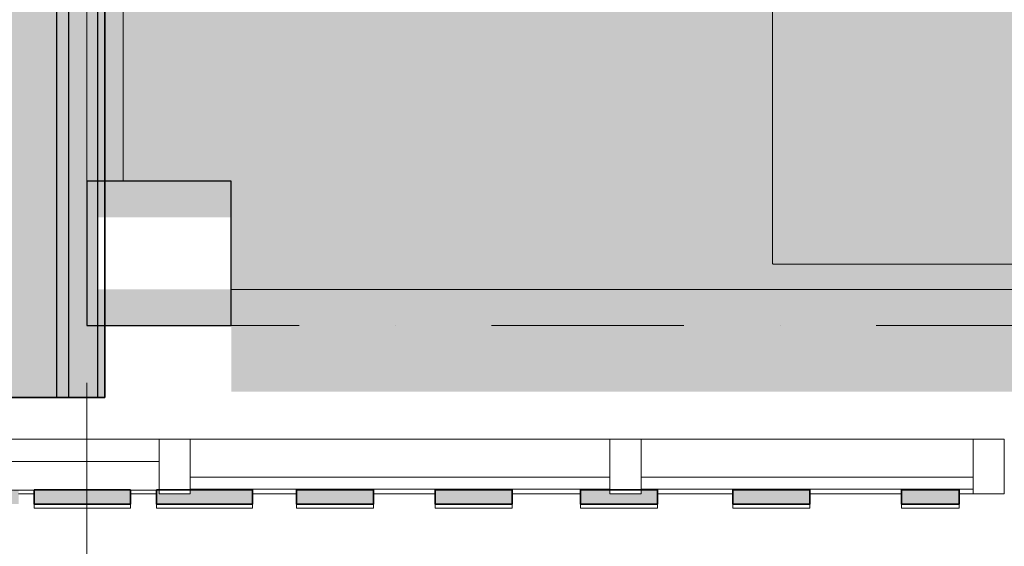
# Model space of a CAD drawing. Header units: millimetres. Extents: x -2530 to 151695, y -8763 to 71774.
# Tile 7 of 126: x 32152 to 34199, y 16827 to 17923. Entities that reach past the tile are written whole.
import ezdxf

# ---------------------------------------------------------------- set-up
doc = ezdxf.new("R2010")
doc.units = ezdxf.units.MM
doc.linetypes.add('RR_Level', pattern=[800, 400, -200, 0, -200])
for name, color, linetype, lineweight in [('A-AREA-____-PATT', 32, 'Continuous', 9), ('A-GLAZ-CURT-MCUT', 52, 'Continuous', 13), ('A-GLAZ-CURT-OTLN', 52, 'Continuous', 13), ('A-GLAZ-CWMG-MCUT', 51, 'Continuous', 13), ('A-GLAZ-CWMG-OTLN', 51, 'Continuous', 13), ('A-WALL-____-MCUT', 113, 'Continuous', 35), ('A-WALL-____-OTLN', 113, 'Continuous', 18), ('A-WALL-____-PATT', 111, 'Continuous', 35), ('I-FURN-____-OTLN', 30, 'Continuous', 13), ('S-COLS-____-MCUT', 52, 'Continuous', 25), ('S-COLS-____-OTLN', 52, 'Continuous', 18), ('S-GRID-____-OTLN', 1, 'Continuous', 9)]:
    doc.layers.add(name, color=color, linetype=linetype, lineweight=lineweight)

# ---------------------------------------------------------------- blocks, each defined once
blk = doc.blocks.new('System Panel - 027_Solid-715253-plot_V2 Copy 1')
at = {"layer": 'A-GLAZ-CURT-MCUT', "color": 250, "lineweight": 9}
for p, q in [((154.4, 10.5), (-154.4, 10.5)), ((-154.4, 10.5), (-154.4, -49.5)), ((154.4, -49.5), (154.4, 10.5)), ((-154.4, -49.5), (154.4, -49.5))]:
    blk.add_line(p, q, dxfattribs=at)
blk = doc.blocks.new('Rectangular Mullion - 65 x 114mm-V173-plot_V2 Copy 1')
at = {"layer": 'A-GLAZ-CWMG-OTLN', "color": 250, "lineweight": 9}
for p, q in [((32441.3, 17050.5), (32132.5, 17050.5)), ((32181.9, 16936.5), (32149, 16936.5)), ((32435.8, 16936.5), (32381.5, 16936.5))]:
    blk.add_line(p, q, dxfattribs=at)
blk = doc.blocks.new('Rectangular Mullion - 65 x 114mm-464264-plot_V2 Copy 1')
at = {"layer": 'A-GLAZ-CWMG-MCUT', "color": 250, "lineweight": 9}
for p, q in [((-32.5, 57), (32.5, 57)), ((-32.5, -57), (-32.5, 57)), ((32.5, 57), (32.5, -57)), ((32.5, -57), (-32.5, -57))]:
    blk.add_line(p, q, dxfattribs=at)
blk = doc.blocks.new('System Panel - HR__-715255-plot_V2 Copy 1')
at = {"layer": 'A-GLAZ-CURT-MCUT', "color": 250, "lineweight": 9}
for p, q in [((345, -22.5), (-345, -22.5)), ((-345, -22.5), (-345, -47.5)), ((345, -47.5), (345, -22.5)), ((-345, -47.5), (345, -47.5))]:
    blk.add_line(p, q, dxfattribs=at)
blk = doc.blocks.new('Rectangular Mullion - 65 x 114mm-V178-plot_V2 Copy 1')
at = {"layer": 'A-GLAZ-CWMG-OTLN', "color": 250, "lineweight": 9}
for p, q in [((34133.8, 17050.5), (33443.8, 17050.5)), ((33634.4, 16936.5), (33477.9, 16936.5)), ((33984.9, 16936.5), (33794.4, 16936.5)), ((34133.8, 16936.5), (34104.8, 16936.5))]:
    blk.add_line(p, q, dxfattribs=at)
blk = doc.blocks.new('System Panel - HR__-715256-plot_V2 Copy 1')
at = {"layer": 'A-GLAZ-CURT-MCUT', "color": 250, "lineweight": 9}
for p, q in [((436.25, -22.5), (-436.25, -22.5)), ((-436.25, -22.5), (-436.25, -47.5)), ((436.25, -47.5), (436.25, -22.5)), ((-436.25, -47.5), (436.25, -47.5))]:
    blk.add_line(p, q, dxfattribs=at)
blk = doc.blocks.new('Rectangular Mullion - 65 x 114mm-V179-plot_V2 Copy 1')
at = {"layer": 'A-GLAZ-CWMG-OTLN', "color": 250, "lineweight": 9}
for p, q in [((33378.8, 17050.5), (32506.3, 17050.5)), ((32727.5, 16936.5), (32635.5, 16936.5)), ((33015.3, 16936.5), (32887.5, 16936.5)), ((33317.9, 16936.5), (33175.3, 16936.5))]:
    blk.add_line(p, q, dxfattribs=at)
blk = doc.blocks.new('027_Gilde - ATC_FacadeModel_rvt-1-plot_V2 Copy 1')
at = {"layer": 'A-WALL-____-MCUT', "lineweight": 5}
h = blk.add_hatch(color=67, dxfattribs=at)
h.paths.add_polyline_path([(31139.8, 16903.4), (31140.4, 16933.4), (30941.1, 16939.5), (30940.7, 16911.8), (31132.9, 16903.7)])
h.paths.add_polyline_path([(30878, 16904.6), (30882.5, 16934.3), (30688.6, 16975.6), (30684.1, 16945.8), (30871.2, 16906.1)])
h.paths.add_polyline_path([(31912.9, 16906.8), (31912.9, 16936.8), (31712.9, 16936.8), (31712.9, 16906.8), (31902.2, 16906.8)])
h.paths.add_polyline_path([(31555.6, 16906.8), (31655.6, 16906.8), (31655.6, 16936.8), (31455.6, 16936.8), (31455.6, 16906.8), (31483.3, 16906.8)])
h.paths.add_polyline_path([(31398.4, 16906.8), (31398.4, 16936.8), (31198.4, 16936.8), (31198.4, 16906.8), (31303.6, 16906.8)])
h.paths.add_polyline_path([(34812.6, 16915.1), (34812.6, 16945.1), (34692.6, 16945.1), (34692.6, 16915.1), (34796, 16915.1)])
h.paths.add_polyline_path([(34433.4, 16915.1), (34450, 16915.1), (34450, 16945.1), (34330, 16945.1), (34330, 16915.1), (34390, 16915.1)])
h.paths.add_polyline_path([(34044.9, 16915.1), (34104.9, 16915.1), (34104.9, 16945.1), (33984.9, 16945.1), (33984.9, 16915.1), (34028.4, 16915.1)])
h.paths.add_polyline_path([(33750.2, 16915.1), (33794.4, 16915.1), (33794.4, 16945.1), (33634.4, 16945.1), (33634.4, 16915.1), (33750.1, 16915.1)])
h.paths.add_polyline_path([(33433.6, 16915.1), (33477.9, 16915.1), (33477.9, 16945.1), (33443.8, 16943.2), (33443.8, 16936.5), (33378.8, 16936.8), (33378.8, 16945.1), (33317.9, 16945.1), (33317.9, 16915.1), (33433.6, 16915.1)])
h.paths.add_polyline_path([(33131.1, 16915.1), (33175.3, 16915.1), (33175.3, 16945.1), (33015.3, 16945.1), (33016.5, 16915.1), (33130.8, 16915.1)])
h.paths.add_polyline_path([(32843.3, 16915.1), (32887.5, 16915.1), (32887.5, 16945.1), (32727.5, 16945.1), (32727.5, 16915.1), (32843.2, 16915.1)])
h.paths.add_polyline_path([(32608.1, 16915.1), (32635.8, 16915.1), (32635.8, 16945.1), (32506.3, 16944.5), (32506.3, 16936.5), (32441.3, 16936.8), (32441.3, 16944), (32435.8, 16944), (32435.8, 16915.1), (32508.1, 16915.1), (32522.1, 16915.1), (32535.8, 16915.1)])
h.paths.add_polyline_path([(32354.2, 16915.1), (32381.9, 16915.1), (32381.9, 16944), (32181.9, 16944), (32181.9, 16915.1), (32281.9, 16915.1)])
h.paths.add_polyline_path([(32121.7, 16915.1), (32149.3, 16915.1), (32149.3, 16936.8), (32067.5, 16936.8), (32067.5, 16945.1), (31949.3, 16944.7), (31949.3, 16923.4), (32021.7, 16915.1), (32067.5, 16915.1)])
h.paths.add_polyline_path([(31949.3, 16915.1), (32021.7, 16915.1), (31949.3, 16923.4)])
h.paths.add_polyline_path([(31555.6, 16921.8), (31555.6, 16921.8), (31569.5, 16921.8)])
h.paths.add_polyline_path([(30617.8, 16933), (30631.2, 16960), (30452.2, 17049.2), (30438.8, 17022.3), (30617.5, 16933.2)])
h.paths.add_polyline_path([(32149.3, 16936.8), (32149.3, 16944), (32132.5, 16941.9), (32132.5, 16936.8), (32149.3, 16936.8)])
h.paths.add_polyline_path([(30162.2, 17170.9), (30188.3, 17187), (30085.8, 17359.5), (30059.6, 17343.3), (30161.8, 17171.6)])
h.paths.add_polyline_path([(30002.7, 17365.7), (30031.8, 17376.9), (29972.1, 17568.5), (29942.7, 17558.2), (30000.4, 17373.2)])
h.paths.add_polyline_path([(29959.1, 17505.6), (29959.1, 17505.6), (29969.7, 17505.6)])
h.paths.add_polyline_path([(29894.7, 17592.5), (29925.5, 17599.8), (29888.5, 17798.9), (29858.1, 17789.7), (29893.7, 17597.8)])
h.paths.add_polyline_path([(29826.9, 17840.1), (29858.4, 17844.1), (29845.3, 18047.3), (29813.7, 18043.3), (29826.7, 17843)])
h.paths.add_polyline_path([(29802.8, 18098.4), (29834.6, 18099.1), (29844.1, 18303.8), (29813.8, 18303.2), (29802.8, 18098.9)])
h.paths.add_polyline_path([(29884, 18610.7), (29905.5, 18815.1), (29873.7, 18815.1), (29852.4, 18611.6), (29880.2, 18610.8)])
h.paths.add_polyline_path([(29913.4, 18866.2), (29934.8, 19070.6), (29903.1, 19070.6), (29881.8, 18867.3), (29909.5, 18866.4)])
h.paths.add_polyline_path([(29942.7, 19121.8), (29964, 19326), (29932.4, 19326), (29911.2, 19122.9), (29925.4, 19122.4)])
h.paths.add_polyline_path([(29972, 19377.4), (29993.4, 19581.5), (29961.8, 19581.5), (29942.7, 19378.5), (29963.3, 19377.7)])
h.paths.add_polyline_path([(30001.3, 19633), (30022, 19836.9), (29991.1, 19836.9), (29972, 19634.1), (29992.7, 19633.3)])
h.paths.add_polyline_path([(30030.6, 19888.6), (30051.9, 20092.4), (30020.5, 20092.4), (29999.3, 19889.9), (30022.7, 19888.9)])
h.paths.add_polyline_path([(30089.3, 20399.8), (30110.5, 20603.3), (30079.1, 20603.3), (30058, 20401.1), (30086.8, 20399.9)])
h.paths.add_polyline_path([(30118.6, 20655.3), (30139.9, 20858.7), (30108.5, 20858.7), (30089.3, 20656.7), (30112.5, 20655.6)])
h.paths.add_polyline_path([(30147.9, 20910.9), (30169.2, 21114.2), (30137.8, 21114.2), (30116.7, 20912.4), (30139.3, 20911.3)])
h.paths.add_polyline_path([(30177.2, 21166.5), (30198.5, 21369.6), (30167.2, 21369.6), (30146.1, 21168), (30169.2, 21166.9)])
h.paths.add_polyline_path([(30235.5, 21674.9), (30256.8, 21877.8), (30225.5, 21877.8), (30204.4, 21676.5), (30232.7, 21675.1)])
h.paths.add_polyline_path([(30264.5, 21928), (30285.8, 22130.7), (30254.6, 22130.7), (30233.5, 21929.7), (30256, 21928.5)])
h.paths.add_polyline_path([(30294, 22185.2), (30315.3, 22387.8), (30284.1, 22387.8), (30264.5, 22186.8), (30285.5, 22185.7)])
h.paths.add_polyline_path([(30354.5, 22712.3), (30375.7, 22914.6), (30344.6, 22914.6), (30323.6, 22714.1), (30351.9, 22712.4)])
h.paths.add_polyline_path([(30419.1, 23277.1), (30436, 23438.8), (30405, 23438.8), (30388.3, 23279), (30415.5, 23277.3)])
h.paths.add_polyline_path([(30584.7, 24721.1), (30601.6, 24882.3), (30570.8, 24882.3), (30554.1, 24723.3), (30576.3, 24721.7)])
h.paths.add_polyline_path([(30619.5, 25024), (30636.3, 25185.1), (30605.5, 25185.1), (30588.9, 25026.3), (30602.6, 25025.3)])
h.paths.add_polyline_path([(30656.8, 25351.5), (30667.7, 25472.3), (30638.7, 25472.2), (30626.3, 25353.7), (30654, 25351.7)])
h.paths.add_polyline_path([(30728.7, 25977.8), (30741.3, 26098.4), (30710.7, 26099.4), (30698.2, 25980.1), (30723.5, 25978.2)])
h.paths.add_polyline_path([(30765.1, 26295.7), (30776, 26416.4), (30747.3, 26418), (30734.7, 26298.1), (30762.1, 26296)])
h.paths.add_polyline_path([(30801.9, 26616.2), (30812.8, 26736.7), (30784, 26738.4), (30771.5, 26618.6), (30793.5, 26616.8)])
h.paths.add_polyline_path([(30838.8, 26938.4), (30851.4, 27058.8), (30821, 27059.9), (30808.5, 26940.9), (30822.1, 26939.7)])
h.paths.add_polyline_path([(30875.9, 27261.7), (30886.8, 27382.2), (30858, 27382.9), (30845.6, 27264.2), (30873.2, 27261.9)])
h.paths.add_polyline_path([(30987.1, 28230.9), (30997.9, 28351.2), (30969.3, 28352), (30956.9, 28233.5), (30978.8, 28231.6)])
h.paths.add_polyline_path([(31023.8, 28551.3), (31036.4, 28671.4), (31006.2, 28673.3), (30993.7, 28554), (31019.8, 28551.7)])
h.paths.add_polyline_path([(31060.3, 28869.5), (31072.9, 28989.5), (31042.6, 28990.5), (31041.1, 28962.3), (31039, 28956.3), (31030.2, 28872.2), (31058.4, 28869.6)])
h.paths.add_polyline_path([(31132.3, 29497.2), (31143.2, 29617.3), (31114.7, 29619.1), (31102.2, 29500), (31124, 29498)])
h.paths.add_polyline_path([(31235.2, 30392.4), (31252, 30552.1), (31221.7, 30553.1), (31205.2, 30395.3), (31231.1, 30392.8)])
h.paths.add_polyline_path([(31269.3, 30689.8), (31286.1, 30849.4), (31256, 30851.5), (31239.3, 30692.7), (31261.1, 30690.6)])
h.paths.add_polyline_path([(31336.2, 31272.7), (31352.9, 31432.3), (31322.8, 31434.4), (31306.2, 31275.7), (31329.8, 31273.4)])
h.paths.add_polyline_path([(31369, 31558.3), (31383.4, 31718.1), (31355.6, 31720), (31339, 31561.3), (31366.6, 31558.6)])
h.paths.add_polyline_path([(31401.3, 31840.1), (31418, 31999.6), (31387.9, 32001.8), (31371.3, 31843.1), (31393, 31841)])
h.paths.add_polyline_path([(31433.2, 32118.2), (31449.9, 32277.6), (31419.7, 32278.7), (31403.2, 32121.2), (31432.5, 32118.2)])
h.paths.add_polyline_path([(31464.6, 32392.6), (31481.3, 32552), (31451.3, 32554.1), (31434.7, 32395.6), (31456.4, 32393.4)])
h.paths.add_polyline_path([(31493.6, 32643.5), (31514.5, 32842.7), (31484.5, 32844.9), (31464.6, 32646.5), (31488.6, 32644)])
h.paths.add_polyline_path([(31524.3, 32911.1), (31545.2, 33110.3), (31515.2, 33112.5), (31509.5, 33058.4), (31509.5, 33058.4), (31494.4, 32914.1), (31516.1, 32911.9)])
h.paths.add_polyline_path([(31584.6, 33436.8), (31605.5, 33635.9), (31575.5, 33638.1), (31556.7, 33439.6), (31576.4, 33437.6)])
h.paths.add_polyline_path([(31763.1, 34993.2), (31784, 35192.1), (31754, 35193.7), (31735.6, 34996.1), (31759, 34993.6)])
h.paths.add_polyline_path([(31824.2, 35525.5), (31845, 35724.5), (31815.1, 35726.7), (31794.4, 35528.6), (31816, 35526.4)])
h.paths.add_polyline_path([(31854.7, 35791.7), (31874.6, 35990.7), (31845.6, 35992.9), (31824.9, 35794.8), (31846.9, 35792.5)])
h.paths.add_polyline_path([(31885.3, 36057.9), (31904, 36257), (31876.1, 36258.3), (31855.4, 36061), (31881.1, 36058.3)])
h.paths.add_polyline_path([(31904, 36325.3), (31904.4, 36396.4), (31923.4, 36396.4), (31934.9, 36523.1), (31906.6, 36524.5), (31886, 36327.2), (31901, 36325.6)])
at = {"layer": 'A-WALL-____-PATT', "lineweight": 5}
for points in [[(32084, 17136.8), (32229, 17136.8), (32229, 21229.1), (32084, 21229.1), (32084, 17226.9)], [(32254, 17136.8), (32254, 21229.1), (32229, 21229.1), (32229, 17136.8)], [(32314, 17136.8), (32314, 21229.1), (32254, 21229.1), (32254, 17136.8)]]:
    blk.add_hatch(color=67, dxfattribs=at).paths.add_polyline_path(points)
h = blk.add_hatch(color=67, dxfattribs=at)
h.paths.add_polyline_path([(32329, 17136.8), (32329, 17286.8), (32314, 17286.8), (32314, 17136.8)])
h.paths.add_polyline_path([(32329, 17586.8), (32329, 20886.8), (32314, 20886.8), (32314, 17586.8)])
h.paths.add_polyline_path([(32329, 21186.8), (32329, 21229.1), (32314, 21229.1), (32314, 21186.8)])
at = {"layer": 'A-WALL-____-MCUT', "color": 170, "lineweight": 25}
for p, q in [((32229, 17136.8), (32229, 21229.1)), ((32254, 17136.8), (32254, 21229.1)), ((32314, 17136.8), (32314, 21229.1))]:
    blk.add_line(p, q, dxfattribs=at)
at = {"layer": 'A-WALL-____-MCUT', "color": 130}
for p, q in [((32329, 17136.8), (32329, 21229.1)), ((31904, 17136.8), (32329, 17136.8)), ((32181.9, 16923.4), (32181.9, 16945.1)), ((32181.9, 16945.1), (32254.2, 16945.1)), ((32254.2, 16945.1), (32281.9, 16945.1)), ((32281.9, 16945.1), (32354.2, 16945.1)), ((32354.2, 16945.1), (32381.9, 16945.1)), ((32381.9, 16945.1), (32381.9, 16936.8)), ((32381.9, 16936.8), (32381.9, 16915.1)), ((32435.8, 16923.4), (32435.8, 16945.1)), ((32435.8, 16945.1), (32508.1, 16945.1)), ((32508.1, 16945.1), (32535.8, 16945.1)), ((32535.8, 16945.1), (32608.1, 16945.1)), ((32608.1, 16945.1), (32635.8, 16945.1)), ((32635.8, 16945.1), (32635.8, 16936.8)), ((32635.8, 16936.8), (32635.8, 16915.1)), ((32727.5, 16923.4), (32727.5, 16945.1)), ((32727.5, 16945.1), (32843.2, 16945.1)), ((32843.2, 16945.1), (32887.5, 16945.1)), ((32887.5, 16945.1), (32887.5, 16936.8)), ((32887.5, 16936.8), (32887.5, 16915.1)), ((33015.3, 16923.4), (33015.3, 16945.1)), ((33015.3, 16945.1), (33131.1, 16945.1)), ((33131.1, 16945.1), (33175.3, 16945.1)), ((33175.3, 16945.1), (33175.3, 16936.8)), ((33175.3, 16936.8), (33175.3, 16915.1)), ((33317.9, 16923.4), (33317.9, 16945.1)), ((33317.9, 16945.1), (33433.6, 16945.1)), ((33433.6, 16945.1), (33477.9, 16945.1)), ((33477.9, 16945.1), (33477.9, 16936.8)), ((33477.9, 16936.8), (33477.9, 16915.1)), ((33634.4, 16923.4), (33634.4, 16945.1)), ((33634.4, 16945.1), (33750.1, 16945.1)), ((33750.1, 16945.1), (33794.4, 16945.1)), ((33794.4, 16945.1), (33794.4, 16936.8)), ((33794.4, 16936.8), (33794.4, 16915.1)), ((33984.9, 16923.4), (33984.9, 16945.1)), ((33984.9, 16945.1), (34028.3, 16945.1)), ((34028.3, 16945.1), (34044.9, 16945.1)), ((34044.9, 16945.1), (34088.3, 16945.1)), ((34088.3, 16945.1), (34104.9, 16945.1)), ((34104.9, 16945.1), (34104.9, 16936.8)), ((34104.9, 16936.8), (34104.9, 16915.1)), ((32181.9, 16915.1), (32181.9, 16923.4)), ((32254.2, 16915.1), (32181.9, 16915.1)), ((32281.9, 16915.1), (32254.2, 16915.1)), ((32354.2, 16915.1), (32281.9, 16915.1)), ((32381.9, 16915.1), (32354.2, 16915.1)), ((32435.8, 16915.1), (32435.8, 16923.4)), ((32508.1, 16915.1), (32435.8, 16915.1)), ((32535.8, 16915.1), (32508.1, 16915.1)), ((32608.1, 16915.1), (32535.8, 16915.1)), ((32635.8, 16915.1), (32608.1, 16915.1)), ((32727.5, 16915.1), (32727.5, 16923.4)), ((32843.3, 16915.1), (32727.5, 16915.1)), ((32887.5, 16915.1), (32843.3, 16915.1)), ((33015.3, 16915.1), (33015.3, 16923.4)), ((33131.1, 16915.1), (33015.3, 16915.1)), ((33175.3, 16915.1), (33131.1, 16915.1)), ((33317.9, 16915.1), (33317.9, 16923.4)), ((33433.6, 16915.1), (33317.9, 16915.1)), ((33477.9, 16915.1), (33433.6, 16915.1)), ((33634.4, 16915.1), (33634.4, 16923.4)), ((33750.2, 16915.1), (33634.4, 16915.1)), ((33794.4, 16915.1), (33750.2, 16915.1)), ((33984.9, 16915.1), (33984.9, 16923.4)), ((34028.4, 16915.1), (33984.9, 16915.1)), ((34044.9, 16915.1), (34028.4, 16915.1)), ((34088.4, 16915.1), (34044.9, 16915.1)), ((34104.9, 16915.1), (34088.4, 16915.1))]:
    blk.add_line(p, q, dxfattribs=at)
at = {"layer": 'A-WALL-____-OTLN', "color": 90}
for p, q in [((32366.5, 20886.8), (32366.5, 17586.8)), ((32591.5, 17361.8), (37966.5, 17361.7)), ((32254.2, 16945.1), (32181.9, 16945.1)), ((32181.9, 16945.1), (32181.9, 16923.4)), ((32281.9, 16945.1), (32254.2, 16945.1)), ((32354.2, 16945.1), (32281.9, 16945.1)), ((32381.9, 16945.1), (32354.2, 16945.1)), ((32381.9, 16936.8), (32381.9, 16945.1)), ((32381.9, 16915.1), (32381.9, 16936.8)), ((32508.1, 16945.1), (32435.8, 16945.1)), ((32435.8, 16945.1), (32435.8, 16923.4)), ((32535.8, 16945.1), (32508.1, 16945.1)), ((32608.1, 16945.1), (32535.8, 16945.1)), ((32635.8, 16945.1), (32608.1, 16945.1)), ((32635.8, 16936.8), (32635.8, 16945.1)), ((32635.8, 16915.1), (32635.8, 16936.8)), ((32843.2, 16945.1), (32727.5, 16945.1)), ((32727.5, 16945.1), (32727.5, 16923.4)), ((32887.5, 16945.1), (32843.2, 16945.1)), ((32887.5, 16936.8), (32887.5, 16945.1)), ((32887.5, 16915.1), (32887.5, 16936.8)), ((33131.1, 16945.1), (33015.3, 16945.1)), ((33015.3, 16945.1), (33015.3, 16923.4)), ((33175.3, 16945.1), (33131.1, 16945.1)), ((33175.3, 16936.8), (33175.3, 16945.1)), ((33175.3, 16915.1), (33175.3, 16936.8)), ((33433.6, 16945.1), (33317.9, 16945.1)), ((33317.9, 16945.1), (33317.9, 16923.4)), ((33477.9, 16945.1), (33433.6, 16945.1)), ((33477.9, 16936.8), (33477.9, 16945.1)), ((33477.9, 16915.1), (33477.9, 16936.8)), ((33750.1, 16945.1), (33634.4, 16945.1)), ((33634.4, 16945.1), (33634.4, 16923.4)), ((33794.4, 16945.1), (33750.1, 16945.1)), ((33794.4, 16936.8), (33794.4, 16945.1)), ((33794.4, 16915.1), (33794.4, 16936.8)), ((34028.3, 16945.1), (33984.9, 16945.1)), ((33984.9, 16945.1), (33984.9, 16923.4)), ((34044.9, 16945.1), (34028.3, 16945.1)), ((34088.3, 16945.1), (34044.9, 16945.1)), ((34104.9, 16945.1), (34088.3, 16945.1)), ((34104.9, 16936.8), (34104.9, 16945.1)), ((34104.9, 16915.1), (34104.9, 16936.8)), ((32181.9, 16915.1), (32181.9, 16923.4)), ((32181.9, 16915.1), (32254.2, 16915.1)), ((32181.9, 16915.1), (32181.9, 16906.8)), ((32281.9, 16915.1), (32254.2, 16915.1)), ((32281.9, 16915.1), (32354.2, 16915.1)), ((32381.9, 16915.1), (32354.2, 16915.1)), ((32381.9, 16915.1), (32381.9, 16906.8)), ((32435.8, 16915.1), (32435.8, 16923.4)), ((32435.8, 16915.1), (32508.1, 16915.1)), ((32435.8, 16915.1), (32435.8, 16906.8)), ((32535.8, 16915.1), (32508.1, 16915.1)), ((32535.8, 16915.1), (32608.1, 16915.1)), ((32635.8, 16915.1), (32608.1, 16915.1)), ((32635.8, 16915.1), (32635.8, 16906.8)), ((32727.5, 16915.1), (32727.5, 16923.4)), ((32727.5, 16915.1), (32843.3, 16915.1)), ((32727.5, 16915.1), (32727.5, 16906.8)), ((32887.5, 16915.1), (32843.3, 16915.1)), ((32887.5, 16915.1), (32887.5, 16906.8)), ((33015.3, 16915.1), (33015.3, 16923.4)), ((33015.3, 16915.1), (33131.1, 16915.1)), ((33015.3, 16915.1), (33015.3, 16906.8)), ((33175.3, 16915.1), (33131.1, 16915.1)), ((33175.3, 16915.1), (33175.3, 16906.8)), ((33317.9, 16915.1), (33317.9, 16923.4)), ((33317.9, 16915.1), (33433.6, 16915.1)), ((33317.9, 16915.1), (33317.9, 16906.8)), ((33477.9, 16915.1), (33433.6, 16915.1)), ((33477.9, 16915.1), (33477.9, 16906.8)), ((33634.4, 16915.1), (33634.4, 16923.4)), ((33634.4, 16915.1), (33750.2, 16915.1)), ((33634.4, 16915.1), (33634.4, 16906.8)), ((33794.4, 16915.1), (33750.2, 16915.1)), ((33794.4, 16915.1), (33794.4, 16906.8)), ((33984.9, 16915.1), (33984.9, 16923.4)), ((33984.9, 16915.1), (34028.4, 16915.1)), ((33984.9, 16915.1), (33984.9, 16906.8)), ((34044.9, 16915.1), (34028.4, 16915.1)), ((34044.9, 16915.1), (34088.4, 16915.1)), ((34104.9, 16915.1), (34088.4, 16915.1)), ((34104.9, 16915.1), (34104.9, 16906.8)), ((32281.9, 16906.8), (32181.9, 16906.8)), ((32381.9, 16906.8), (32281.9, 16906.8)), ((32535.8, 16906.8), (32435.8, 16906.8)), ((32635.8, 16906.8), (32535.8, 16906.8)), ((32887.5, 16906.8), (32727.5, 16906.8)), ((33175.3, 16906.8), (33015.3, 16906.8)), ((33477.9, 16906.8), (33317.9, 16906.8)), ((33794.4, 16906.8), (33634.4, 16906.8)), ((34044.9, 16906.8), (33984.9, 16906.8)), ((34104.9, 16906.8), (34044.9, 16906.8))]:
    blk.add_line(p, q, dxfattribs=at)
at = {"layer": 'A-GLAZ-CURT-OTLN', "color": 90, "lineweight": 18}
for name, p in [('System Panel - 027_Solid-715253-plot_V2 Copy 1', (32286.9, 16993.5)), ('System Panel - HR__-715256-plot_V2 Copy 1', (32942.5, 16993.5)), ('System Panel - HR__-715255-plot_V2 Copy 1', (33788.8, 16993.5))]:
    blk.add_blockref(name, p, dxfattribs=at)
at = {"layer": 'A-GLAZ-CWMG-OTLN', "color": 90, "lineweight": 18}
for name in ['Rectangular Mullion - 65 x 114mm-V173-plot_V2 Copy 1', 'Rectangular Mullion - 65 x 114mm-V179-plot_V2 Copy 1', 'Rectangular Mullion - 65 x 114mm-V178-plot_V2 Copy 1']:
    blk.add_blockref(name, (0, 0), dxfattribs=at)
at = {"layer": 'A-GLAZ-CWMG-OTLN', "color": 90, "lineweight": 18, "extrusion": (0, 0, -1), "rotation": 180}
for p in [(-32473.8, 16993.5), (-33411.3, 16993.5), (-34166.3, 16993.5)]:
    blk.add_blockref('Rectangular Mullion - 65 x 114mm-464264-plot_V2 Copy 1', p, dxfattribs=at)
blk = doc.blocks.new('NLRS_28_SC_LIB_kolom recht_generiek_ISR - kolom beton_ONTWERP-6193513-plot_V2 Copy 1')
at = {"layer": 'S-COLS-____-OTLN', "lineweight": 13}
h = blk.add_hatch(color=256, dxfattribs=at)
h.paths.add_polyline_path([(-150, -150), (150, -150), (150, -75), (-150, -75)])
h.paths.add_polyline_path([(-150, 75), (150, 75), (150, 150), (-150, 150)])
at = {"layer": 'S-COLS-____-MCUT'}
for p, q in [((150, 150), (-150, 150)), ((-150, 150), (-150, -150)), ((150, -150), (150, 150)), ((-150, -150), (150, -150))]:
    blk.add_line(p, q, dxfattribs=at)
blk = doc.blocks.new('NLRS_82_FU_UN_82_cc_mod_tafel_GEN - tafel 1800 x 800-6015408-plot_V2 Copy 1')
at = {"layer": 'I-FURN-____-OTLN', "color": 9}
for p, q in [((-842.1, 386), (-842.1, -412)), ((956.9, 387), (-841.1, 387)), ((957.9, -412), (957.9, 386)), ((-841.1, -413), (956.9, -413))]:
    blk.add_line(p, q, dxfattribs=at)
for centre, start, end in [((-841.1, 386), 90, 180), ((956.9, 386), 0, 90), ((-841.1, -412), 180, 270), ((956.9, -412), 270, 0)]:
    blk.add_arc(centre, 1, start, end, dxfattribs=at)

msp = doc.modelspace()

# ---------------------------------------------------------------- hatches: boundary and pattern name
at = {"layer": 'A-AREA-____-PATT', "transparency": 33554509}
h = msp.add_hatch(color=10, dxfattribs=at)
h.paths.add_polyline_path([(37966.4834, 17149.2173), (37966.4834, 17361.7955), (37981.4834, 17361.7966), (37981.4834, 17411.7966), (38028.9834, 17411.7966), (38028.9834, 17961.7966), (37981.4834, 17961.7966), (37981.4834, 18011.7966), (38028.9834, 18011.7966), (38028.9834, 18961.7966), (37981.4834, 18961.7966), (37981.4834, 19011.7966), (38028.9834, 19011.7966), (38028.9834, 19952.7966), (37981.4834, 19952.7966), (37981.4834, 20002.7966), (38041.4834, 20002.7966), (38041.4834, 21036.7966), (32591.4834, 21036.7966), (32591.4834, 20886.7966), (32328.9834, 20886.7966), (32328.9834, 17586.7966), (32591.4834, 17586.7966), (32591.4834, 17149.2924), (37948.7746, 17149.2176)])
h.paths.add_polyline_path([(35626.1524, 17947.2132), (35626.1524, 17947.2217), (35626.1582, 17947.2233)])
h.paths.add_polyline_path([(33608.009, 17972.4473), (33608.0053, 17972.457), (33608.0069, 17997.8505)])
h.paths.add_polyline_path([(33608.0053, 18016.907), (33608.0111, 18016.9103), (33716.9803, 18016.916)])
h.paths.add_polyline_path([(34003.5328, 18100.7142), (34003.5303, 18100.7186), (34006.5213, 18100.7186)])
h.paths.add_polyline_path([(34041.3859, 18144.4472), (34041.3827, 18144.7186), (34041.3882, 18166.7173)])
h.paths.add_polyline_path([(34022.4584, 18125.7171), (34022.4562, 18152.7171), (34022.4605, 18152.7128), (34022.4605, 18128.7173)])
h.paths.add_polyline_path([(34006.4975, 18125.7499), (34006.494, 18125.7554), (34006.4969, 18133.7157)])
h.paths.add_polyline_path([(35174.1038, 18154.812), (35174.0991, 18154.8133), (35174.1005, 18157.812)])
h.paths.add_polyline_path([(33968.6517, 18173.7126), (33968.6589, 18173.7139), (33968.6639, 18173.7126)])
h.paths.add_polyline_path([(35190.0582, 18211.8133), (35190.0535, 18211.8133), (35190.0566, 18214.812)])
h.paths.add_polyline_path([(35190.0597, 18178.0699), (35190.0535, 18178.0699), (35190.0535, 18192.8083)])
h.paths.add_polyline_path([(34025.4205, 18182.7173), (34025.4111, 18182.7173), (34025.4203, 18185.7186)])
h.paths.add_polyline_path([(34025.4111, 18182.7173), (34025.4058, 18182.7173), (34025.408, 18185.7186)])
h.paths.add_polyline_path([(34041.378, 18258.7186), (34041.3733, 18258.7173), (34041.378, 18261.7173)])
h.paths.add_polyline_path([(34025.419, 18239.7142), (34025.408, 18242.7186), (34025.4156, 18242.7173)])
h.paths.add_polyline_path([(34044.0687, 18249.7157), (34044.0656, 18249.7202), (34044.0687, 18252.7188)])
h.paths.add_polyline_path([(34044.064, 18252.7188), (34044.0687, 18252.7188), (34044.064, 18268.7188)])
h.paths.add_polyline_path([(34070.2626, 18268.7202), (34070.2685, 18268.721), (34096.6675, 18268.7202)])
h.paths.add_polyline_path([(33987.553, 18275.7142), (33987.5577, 18275.7142), (33987.553, 18291.7142)])
h.paths.add_polyline_path([(35192.7425, 18277.8135), (35192.7325, 18277.8148), (35192.7425, 18280.8151)])
h.paths.add_polyline_path([(35227.6211, 18382.8164), (35230.5817, 18382.8179), (35230.5879, 18382.8166)])
h.paths.add_polyline_path([(35227.6247, 18339.8164), (35227.6211, 18342.8164), (35227.626, 18342.815)])
h.paths.add_polyline_path([(35265.459, 18354.8195), (35265.4547, 18354.816), (35265.4547, 18357.8195)])
h.paths.add_polyline_path([(34041.3671, 18429.2173), (34041.3558, 18429.2186), (34041.3671, 18431.5898)])
h.paths.add_polyline_path([(34070.255, 18394.2165), (34070.2527, 18394.221), (34152.495, 18394.2203)])
h.paths.add_polyline_path([(35249.5131, 18410.3195), (35249.5065, 18410.3195), (35249.5116, 18432.3182)])
h.paths.add_polyline_path([(35190.3228, 18429.3133), (35190.3161, 18429.3133), (35190.3228, 18429.3199)])
h.paths.add_polyline_path([(35192.7325, 18432.3135), (35192.7271, 18432.3148), (35192.7271, 18448.312)])
h.paths.add_polyline_path([(34060.0184, 18448.2202), (34060.0101, 18448.2202), (34060.0133, 18458.5452)])
h.paths.add_polyline_path([(35174.0794, 18448.3091), (35174.0848, 18448.312), (35174.0794, 18458.637)])
h.paths.add_polyline_path([(35265.4593, 18448.3182), (35265.4547, 18448.3195), (35265.4547, 18458.6432)])
h.paths.add_polyline_path([(35174.0848, 18477.637), (35174.0794, 18477.6422), (35174.0848, 18477.6475)])
h.paths.add_polyline_path([(35627.151, 18512.3633), (35627.151, 18512.3718), (35627.1568, 18512.3734)])

# ---------------------------------------------------------------- linework, layer by layer
at = {"layer": 'S-GRID-____-OTLN', "linetype": 'RR_Level'}
for p, q in [((32291.4834, 70774.2271), (32291.4834, -6763.3674)), ((78338.1766, 17286.7966), (-34.3191, 17286.7966))]:
    msp.add_line(p, q, dxfattribs=at)

# ---------------------------------------------------------------- block references
at = {"lineweight": 5}
msp.add_blockref('027_Gilde - ATC_FacadeModel_rvt-1-plot_V2 Copy 1', (0, 0), dxfattribs=at)
at = {"layer": 'I-FURN-____-OTLN', "color": 9, "rotation": 270.0047211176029}
msp.add_blockref('NLRS_82_FU_UN_82_cc_mod_tafel_GEN - tafel 1800 x 800-6015408-plot_V2 Copy 1', (34130.0214, 18372.4286), dxfattribs=at)
at = {"layer": 'S-COLS-____-OTLN', "lineweight": 13}
msp.add_blockref('NLRS_28_SC_LIB_kolom recht_generiek_ISR - kolom beton_ONTWERP-6193513-plot_V2 Copy 1', (32441.4834, 17436.7966), dxfattribs=at)

doc.saveas('drawing.dxf')
